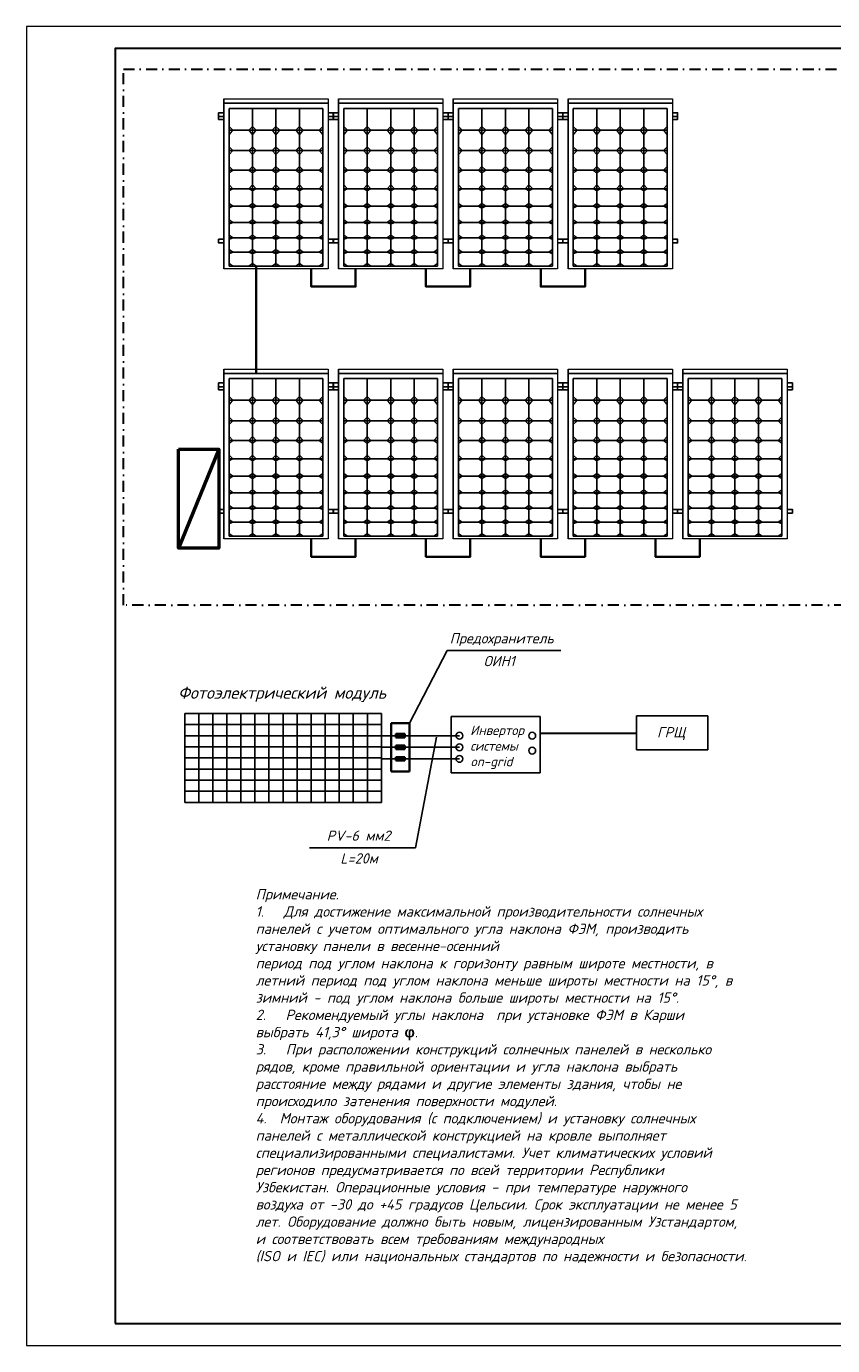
# Model space of a CAD drawing. Header units: metres. Extents: x 703615 to 712205, y 4306166 to 4311183.
# Tile 107 of 256: x 710352 to 710534, y 4306635 to 4306932. Entities that reach past the tile are written whole.
import ezdxf

# ---------------------------------------------------------------- set-up
doc = ezdxf.new("R2010")
doc.units = ezdxf.units.M
doc.header["$LTSCALE"] = 0.5
doc.linetypes.add('DASHDOT2', pattern=[0.5, 0.25, -0.125, 0, -0.125])
doc.styles.add('ISOCPEUR', font='isocpeui.ttf')
doc.styles.add('ISOCPEUR_I_2', font='isocpeui.ttf', dxfattribs={"height": 2.5})
doc.styles.add('X_ISO', font='isocpeui.ttf')

# ---------------------------------------------------------------- blocks, each defined once
blk = doc.blocks.new('сл')
at = {"color": 5, "lineweight": 0, "ltscale": 100}
for p, q in [((-302, 1304), (-338, 1339)), ((-338, 1256), (-302, 1304)), ((562, 1339), (527, 1304)), ((527, 1304), (562, 1256)), ((-302, 1107), (-338, 1142)), ((562, 1142), (527, 1107)), ((-338, 1070), (-302, 1107)), ((527, 1107), (562, 1070)), ((-302, 919), (-338, 955)), ((-338, 894), (-302, 919)), ((562, 955), (527, 919)), ((527, 919), (562, 894)), ((-302, 742), (-338, 778)), ((562, 778), (527, 742)), ((-338, 722), (-302, 742)), ((527, 742), (562, 722)), ((-302, 575), (-338, 601)), ((-338, 555), (-302, 575)), ((562, 601), (527, 575)), ((527, 575), (562, 555)), ((-302, 418), (-338, 444)), ((-338, 403), (-302, 418)), ((562, 444), (527, 418)), ((527, 418), (562, 403)), ((-302, 271), (-338, 296)), ((-338, 256), (-302, 271)), ((562, 296), (527, 271)), ((527, 271), (562, 256)), ((-302, 134), (-338, 159)), ((-338, 119), (-302, 134)), ((562, 159), (527, 134)), ((527, 134), (562, 119)), ((-302, 0), (-338, 25)), ((-113, 25), (-148, 0)), ((-77, 0), (-113, 25)), ((112, 25), (77, 0)), ((148, 0), (112, 25)), ((562, 25), (527, 0))]:
    blk.add_line(p, q, dxfattribs=at)
for points in [[(-388, 1603), (-388, -25)], [(612, 1603), (612, -25)], [(337, 1304), (337, 1511)], [(562, 1304), (112, 1304)], [(337, 1107), (337, 1304)], [(562, 1107), (112, 1107)], [(337, 919), (337, 1107)], [(562, 919), (112, 919)], [(337, 742), (337, 919)], [(562, 742), (112, 742)], [(337, 575), (337, 742)], [(562, 575), (112, 575)], [(337, 418), (337, 575)], [(562, 418), (112, 418)], [(337, 271), (337, 418)], [(562, 271), (112, 271)], [(337, 134), (337, 271)], [(562, 134), (112, 134)], [(337, 0), (337, 134)], [(373, 0), (373, 0), (337, 25), (302, 0)], [(562, 0), (112, 0)]]:
    blk.add_lwpolyline(points, dxfattribs=at)
for points in [[(612, 1561), (-388, 1561), (-388, 1603), (612, 1603)], [(612, -25), (-388, -25), (-388, 1561), (612, 1561)], [(562, 0), (-338, 0), (-338, 1511), (562, 1511)], [(-113, 1511), (-338, 1511), (-338, 1304), (-113, 1304)], [(112, 1511), (-113, 1511), (-113, 1304), (112, 1304)], [(337, 1511), (112, 1511), (112, 1304), (337, 1304)], [(562, 1511), (337, 1511), (337, 1304), (562, 1304)], [(-113, 1304), (-338, 1304), (-338, 1107), (-113, 1107)], [(-113, 1339), (-148, 1304), (-113, 1256), (-77, 1304)], [(112, 1304), (-113, 1304), (-113, 1107), (112, 1107)], [(112, 1339), (77, 1304), (112, 1256), (148, 1304)], [(337, 1304), (112, 1304), (112, 1107), (337, 1107)], [(337, 1339), (302, 1304), (337, 1256), (373, 1304)], [(562, 1304), (337, 1304), (337, 1107), (562, 1107)], [(-113, 1142), (-148, 1107), (-113, 1070), (-77, 1107)], [(112, 1142), (77, 1107), (112, 1070), (148, 1107)], [(337, 1142), (302, 1107), (337, 1070), (373, 1107)], [(-113, 1107), (-338, 1107), (-338, 919), (-113, 919)], [(112, 1107), (-113, 1107), (-113, 919), (112, 919)], [(337, 1107), (112, 1107), (112, 919), (337, 919)], [(562, 1107), (337, 1107), (337, 919), (562, 919)], [(-113, 919), (-338, 919), (-338, 742), (-113, 742)], [(-113, 955), (-148, 919), (-113, 894), (-77, 919)], [(112, 919), (-113, 919), (-113, 742), (112, 742)], [(112, 955), (77, 919), (112, 894), (148, 919)], [(337, 919), (112, 919), (112, 742), (337, 742)], [(337, 955), (302, 919), (337, 894), (373, 919)], [(562, 919), (337, 919), (337, 742), (562, 742)], [(-113, 778), (-148, 742), (-113, 722), (-77, 742)], [(112, 778), (77, 742), (112, 722), (148, 742)], [(337, 778), (302, 742), (337, 722), (373, 742)], [(-113, 742), (-338, 742), (-338, 575), (-113, 575)], [(112, 742), (-113, 742), (-113, 575), (112, 575)], [(337, 742), (112, 742), (112, 575), (337, 575)], [(562, 742), (337, 742), (337, 575), (562, 575)], [(-113, 575), (-338, 575), (-338, 418), (-113, 418)], [(-113, 601), (-148, 575), (-113, 555), (-77, 575)], [(112, 575), (-113, 575), (-113, 418), (112, 418)], [(112, 601), (77, 575), (112, 555), (148, 575)], [(337, 575), (112, 575), (112, 418), (337, 418)], [(337, 601), (302, 575), (337, 555), (373, 575)], [(562, 575), (337, 575), (337, 418), (562, 418)], [(-113, 418), (-338, 418), (-338, 271), (-113, 271)], [(-113, 444), (-148, 418), (-113, 403), (-77, 418)], [(112, 418), (-113, 418), (-113, 271), (112, 271)], [(112, 444), (77, 418), (112, 403), (148, 418)], [(337, 418), (112, 418), (112, 271), (337, 271)], [(337, 444), (302, 418), (337, 403), (373, 418)], [(562, 418), (337, 418), (337, 271), (562, 271)], [(-113, 271), (-338, 271), (-338, 134), (-113, 134)], [(-113, 296), (-148, 271), (-113, 256), (-77, 271)], [(112, 271), (-113, 271), (-113, 134), (112, 134)], [(112, 296), (77, 271), (112, 256), (148, 271)], [(337, 271), (112, 271), (112, 134), (337, 134)], [(337, 296), (302, 271), (337, 256), (373, 271)], [(562, 271), (337, 271), (337, 134), (562, 134)], [(-113, 134), (-338, 134), (-338, 0), (-113, 0)], [(-113, 159), (-148, 134), (-113, 119), (-77, 134)], [(112, 134), (-113, 134), (-113, 0), (112, 0)], [(112, 159), (77, 134), (112, 119), (148, 134)], [(337, 134), (112, 134), (112, 0), (337, 0)], [(337, 159), (302, 134), (337, 119), (373, 134)], [(562, 134), (337, 134), (337, 0), (562, 0)]]:
    blk.add_lwpolyline(points, close=True, dxfattribs=at)
at = {"color": 5, "ltscale": 100}
for points in [[(-388, 1469), (-438, 1469), (-438, 1405), (-388, 1405)], [(-438, 1433), (-388, 1433)], [(612, 1469), (662, 1469), (662, 1405), (612, 1405)], [(662, 1433), (612, 1433)], [(-388, 223), (-438, 223), (-438, 258), (-388, 258)], [(612, 223), (662, 223), (662, 258), (612, 258)]]:
    blk.add_lwpolyline(points, dxfattribs=at)

msp = doc.modelspace()

# ---------------------------------------------------------------- linework, layer by layer
at = {"color": 4, "lineweight": 35}
msp.add_line((710404.25, 4306878.07, 321.54), (710404.25, 4306853.92, 321.54), dxfattribs=at)
at = {"color": 0, "linetype": 'ByBlock', "lineweight": 50}
msp.add_line((710395.84, 4306836.89, 321.54), (710386.75, 4306814.55, 321.54), dxfattribs=at)
at = {"color": 0, "linetype": 'ByBlock', "lineweight": 25}
for p, q in [((710438.8, 4306775.19, 321.54), (710447.27, 4306791.51, 321.54)), ((710447.27, 4306791.51, 321.54), (710472.88, 4306791.51, 321.54))]:
    msp.add_line(p, q, dxfattribs=at)
for p, q in [((710388.15, 4306777.36, 321.54), (710432.44, 4306777.36, 321.54)), ((710388.15, 4306757.33, 321.54), (710388.15, 4306777.36, 321.54)), ((710388.15, 4306777.36, 321.54), (710432.44, 4306777.36, 321.54)), ((710432.44, 4306777.36, 321.54), (710432.44, 4306757.33, 321.54)), ((710448.14, 4306763.96, 321.54), (710448.14, 4306776.68, 321.54)), ((710448.14, 4306776.68, 321.54), (710468.17, 4306776.68, 321.54)), ((710468.17, 4306776.68, 321.54), (710468.17, 4306763.96, 321.54)), ((710489.88, 4306776.82, 321.54), (710505.98, 4306776.82, 321.54)), ((710489.88, 4306769.2, 321.54), (710489.88, 4306776.82, 321.54)), ((710505.98, 4306776.82, 321.54), (710505.98, 4306769.2, 321.54)), ((710432.44, 4306772.35, 321.54), (710450.03, 4306772.35, 321.54)), ((710440.12, 4306747.12, 321.54), (710444.82, 4306772.03, 321.54)), ((710432.44, 4306769.74, 321.54), (710450.03, 4306769.74, 321.54)), ((710505.98, 4306769.2, 321.54), (710489.88, 4306769.2, 321.54)), ((710432.44, 4306767.13, 321.54), (710450.03, 4306767.13, 321.54)), ((710468.17, 4306763.96, 321.54), (710448.14, 4306763.96, 321.54)), ((710432.44, 4306757.33, 321.54), (710388.15, 4306757.33, 321.54)), ((710416.23, 4306747.12, 321.54), (710440.12, 4306747.12, 321.54))]:
    msp.add_line(p, q)
at = {"color": 254}
for p, q in [((710391.32, 4306777.36, 321.54), (710391.32, 4306757.33, 321.54)), ((710394.48, 4306777.36, 321.54), (710394.48, 4306757.33, 321.54)), ((710397.64, 4306777.36, 321.54), (710397.64, 4306757.33, 321.54)), ((710400.81, 4306777.36, 321.54), (710400.81, 4306757.33, 321.54)), ((710403.97, 4306777.36, 321.54), (710403.97, 4306757.33, 321.54)), ((710407.13, 4306777.36, 321.54), (710407.13, 4306757.33, 321.54)), ((710410.3, 4306777.36, 321.54), (710410.3, 4306757.33, 321.54)), ((710413.46, 4306777.36, 321.54), (710413.46, 4306757.33, 321.54)), ((710416.62, 4306777.36, 321.54), (710416.62, 4306757.33, 321.54)), ((710419.79, 4306777.36, 321.54), (710419.79, 4306757.33, 321.54)), ((710422.95, 4306777.36, 321.54), (710422.95, 4306757.33, 321.54)), ((710426.11, 4306777.36, 321.54), (710426.11, 4306757.33, 321.54)), ((710429.28, 4306777.36, 321.54), (710429.28, 4306757.33, 321.54)), ((710388.15, 4306774.85, 321.54), (710432.44, 4306774.85, 321.54)), ((710388.15, 4306772.35, 321.54), (710432.44, 4306772.35, 321.54)), ((710388.15, 4306769.85, 321.54), (710432.44, 4306769.85, 321.54)), ((710388.15, 4306767.34, 321.54), (710432.44, 4306767.34, 321.54)), ((710388.15, 4306764.84, 321.54), (710432.44, 4306764.84, 321.54)), ((710388.15, 4306762.34, 321.54), (710432.44, 4306762.34, 321.54)), ((710388.15, 4306759.83, 321.54), (710432.44, 4306759.83, 321.54))]:
    msp.add_line(p, q, dxfattribs=at)
at = {"color": 1, "linetype": 'ByBlock', "lineweight": 35}
for p, q in [((710434.65, 4306775.19, 321.54), (710438.8, 4306775.19, 321.54)), ((710434.65, 4306764.29, 321.54), (710434.65, 4306775.19, 321.54)), ((710438.8, 4306775.19, 321.54), (710438.8, 4306764.29, 321.54)), ((710438.8, 4306764.29, 321.54), (710434.65, 4306764.29, 321.54))]:
    msp.add_line(p, q, dxfattribs=at)
at = {"color": 0, "linetype": 'ByBlock', "lineweight": 35}
for p, q in [((710435.73, 4306772.74, 321.54), (710437.76, 4306772.74, 321.54)), ((710435.73, 4306771.96, 321.54), (710435.73, 4306772.74, 321.54)), ((710437.76, 4306771.96, 321.54), (710435.73, 4306771.96, 321.54)), ((710437.76, 4306772.74, 321.54), (710437.76, 4306771.96, 321.54)), ((710435.73, 4306770.13, 321.54), (710437.76, 4306770.13, 321.54)), ((710435.73, 4306769.34, 321.54), (710435.73, 4306770.13, 321.54)), ((710437.76, 4306769.34, 321.54), (710435.73, 4306769.34, 321.54)), ((710435.73, 4306767.52, 321.54), (710437.76, 4306767.52, 321.54)), ((710435.73, 4306766.73, 321.54), (710435.73, 4306767.52, 321.54)), ((710437.76, 4306770.13, 321.54), (710437.76, 4306769.34, 321.54)), ((710437.76, 4306767.52, 321.54), (710437.76, 4306766.73, 321.54)), ((710437.76, 4306766.73, 321.54), (710435.73, 4306766.73, 321.54))]:
    msp.add_line(p, q, dxfattribs=at)
at = {"lineweight": 30, "ltscale": 100}
msp.add_line((710468.17, 4306772.9, 321.54), (710489.88, 4306772.9, 321.54), dxfattribs=at)
at = {"color": 0, "linetype": 'ByBlock', "lineweight": 20, "elevation": 321.54}
msp.add_lwpolyline([(710772.49, 4306932.04), (710352.49, 4306932.04), (710352.49, 4306635.04), (710772.49, 4306635.04)], close=True, dxfattribs=at)
at = {"color": 0, "linetype": 'ByBlock', "lineweight": 30, "elevation": 321.54}
msp.add_lwpolyline([(710372.49, 4306640.04), (710767.49, 4306640.04), (710767.49, 4306927.04), (710372.49, 4306927.04)], close=True, dxfattribs=at)
at = {"color": 3, "linetype": 'DASHDOT2', "lineweight": 30, "ltscale": 20, "elevation": 321.54}
msp.add_lwpolyline([(710374.34, 4306922.41), (710542.03, 4306922.41), (710542.03, 4306801.74), (710374.34, 4306801.74)], close=True, dxfattribs=at)
at = {"color": 4, "lineweight": 35, "elevation": 321.54}
for points in [[(710416.64, 4306877.47), (710416.64, 4306873.47), (710426.63, 4306873.47), (710426.63, 4306877.47)], [(710442.48, 4306877.47), (710442.48, 4306873.47), (710452.47, 4306873.47), (710452.47, 4306877.47)], [(710468.33, 4306877.47), (710468.33, 4306873.47), (710478.32, 4306873.47), (710478.32, 4306877.47)], [(710416.64, 4306816.65), (710416.64, 4306812.65), (710426.63, 4306812.65), (710426.63, 4306816.65)], [(710442.48, 4306816.65), (710442.48, 4306812.65), (710452.47, 4306812.65), (710452.47, 4306816.65)], [(710468.33, 4306816.65), (710468.33, 4306812.65), (710478.32, 4306812.65), (710478.32, 4306816.65)], [(710494.17, 4306816.65), (710494.17, 4306812.65), (710504.16, 4306812.65), (710504.16, 4306816.65)]]:
    msp.add_lwpolyline(points, dxfattribs=at)
at = {"color": 0, "linetype": 'ByBlock', "lineweight": 50, "elevation": 321.54}
msp.add_lwpolyline([(710386.75, 4306836.89), (710395.84, 4306836.89), (710395.84, 4306814.55), (710386.75, 4306814.55)], close=True, dxfattribs=at)
at = {"linetype": 'Continuous'}
for centre in [(710450.03, 4306772.35, 321.54), (710450.03, 4306769.74, 321.54), (710466.41, 4306772.35, 321.54), (710450.03, 4306767.13, 321.54), (710466.41, 4306768.99, 321.54)]:
    msp.add_circle(centre, 0.771, dxfattribs=at)

# ---------------------------------------------------------------- block references
at = {"color": 5, "xscale": 0.02349542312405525, "yscale": 0.02349542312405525, "zscale": 0.02349542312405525}
for p in [(710406.07, 4306878.07, 321.54), (710431.91, 4306878.07, 321.54), (710457.76, 4306878.07, 321.54), (710483.6, 4306878.07, 321.54), (710406.07, 4306817.24, 321.54), (710431.91, 4306817.24, 321.54), (710457.76, 4306817.24, 321.54), (710483.6, 4306817.24, 321.54), (710509.45, 4306817.24, 321.54)]:
    msp.add_blockref('сл', p, dxfattribs=at)

# ---------------------------------------------------------------- texts
at = {"lineweight": 53, "style": 'ISOCPEUR_I_2'}
for s, height, p in [('Предохранитель', 2.3121, (710447.84, 4306793.13, 321.54)), ('     ОИН1', 2.312, (710448.12, 4306787.99, 321.54)), ('Фотоэлектрический модуль', 2.7067, (710386.67, 4306780.67, 321.54)), ('ГРЩ', 2.312, (710494.52, 4306771.98, 321.54)), (' PV-6 мм2', 2.312, (710418.66, 4306748.69, 321.54)), ('     L=20м', 2.312, (710415.84, 4306743.57, 321.54))]:
    msp.add_text(s, height=height, dxfattribs=at).set_placement(p)
at = {"insert": (710452.46, 4306774.62, 321.54), "char_height": 2.1096, "width": 49.2232, "attachment_point": 1, "style": 'ISOCPEUR'}
msp.add_mtext('{\\fISOCPEUR|b0|i1|c204|p34;Инвертор\\P\\C7;системы \\Pon-grid}', dxfattribs=at)
at = {"lineweight": 25, "ltscale": 10, "insert": (710404.13, 4306653.4, 321.54), "char_height": 2.32702, "width": 108.3419, "attachment_point": 7, "style": 'X_ISO'}
msp.add_mtext('\\pxt637.20548;{\\fISOCPEUR|b1|i1|c204|p34;\\C1;Примечание.\\P1.   Для достижение максимальной производительности солнечных панелей с учетом оптимального угла наклона ФЭМ, производить установку панели в весенне-осенний \\Pпериод под углом наклона к горизонту равным широте местности, в летний период под углом наклона меньше широты местности на 15°, в зимний - под углом наклона больше широты местности на 15°. \\P\\ptz;2.   Рекомендуемый углы наклона  при установке ФЭМ в Карши выбрать 41,3° широта \\fArial|b1|i0|c0|p34;φ\\fISOCPEUR|b1|i1|c204|p34;. \\P3.   При расположении конструкций солнечных панелей в несколько рядов, кроме правильной ориентации и угла наклона выбрать расстояние между рядами и другие элементы здания, чтобы не происходило затенения поверхности модулей.\\P4.  Монтаж оборудования (с подключением) и установку солнечных панелей с металлической конструкцией на кровле выполняет специализированными специалистами. Учет климатических условий регионов предусматривается по всей территории Республики Узбекистан. Операционные условия - при температуре наружного воздуха от -30 до +45 градусов Цельсии. Срок эксплуатации не менее 5 лет. Оборудование должно быть новым, лицензированным Узстандартом, и соответствовать всем требованиям международных \\P(ISO и IEC) или национальных стандартов по надежности и безопасности.}', dxfattribs=at)

doc.saveas('drawing.dxf')
